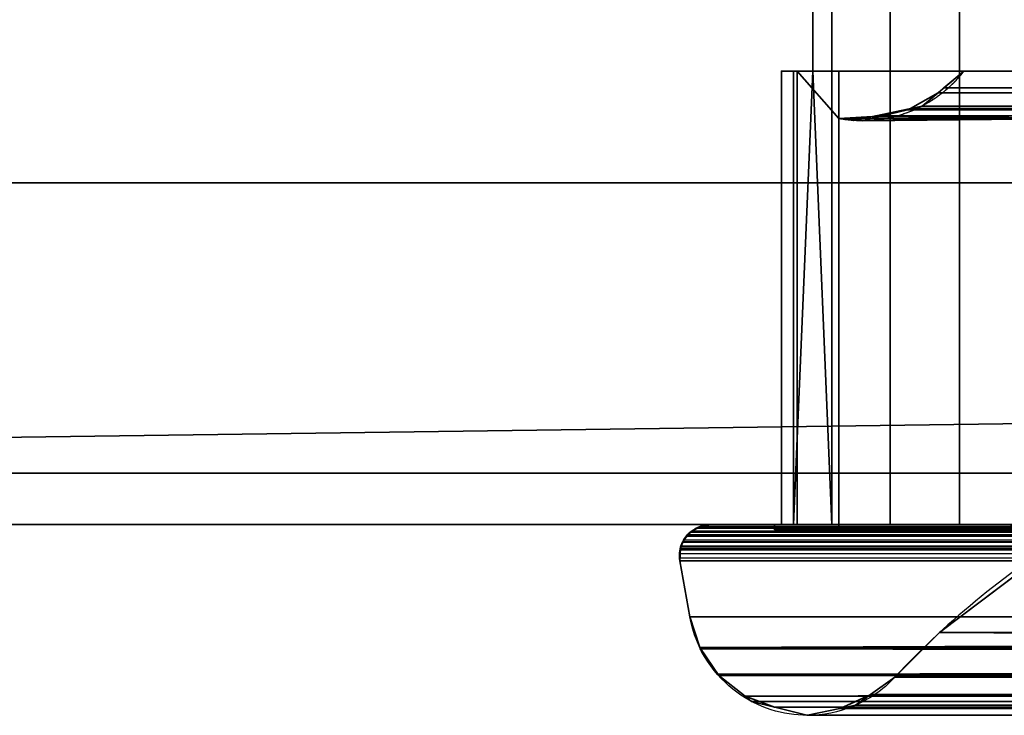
# Model space of a CAD drawing. Header units: millimetres. Extents: x -322 to 8072, y -96 to 57.
# Tile 96 of 256: x 2681 to 2719, y -47 to -20. Entities that reach past the tile are written whole.
import ezdxf

# ---------------------------------------------------------------- set-up
doc = ezdxf.new("R2010")
doc.units = ezdxf.units.MM
doc.layers.add('152', color=7, linetype='Continuous', true_color=0xffffff)

# ---------------------------------------------------------------- blocks, each defined once
blk = doc.blocks.new('UG_SURFACE_013')
at = {"layer": '152', "color": 252, "linetype": 'Continuous', "lineweight": 35}
for points in [[(3409, 0, 2017), (2591, 0, 2017), (2591, -26, 2017), (3409, -26, 2017)], [(2711.986, -21.65, 1894), (2711.986, -17.65, 1894), (2712.725, 0, 1894.908), (2712.725, -39.3, 1894.908)], [(2712.725, -39.3, 450.092), (2712.725, 0, 450.092), (2711.986, -17.65, 451), (2711.986, -21.65, 451)], [(2714.997, 0, 1896.48), (2714.997, -39.3, 1896.48), (2712.725, -39.3, 1894.908), (2712.725, 0, 1894.908)], [(2712.725, 0, 450.092), (2712.725, -39.3, 450.092), (2714.997, -39.3, 448.52), (2714.997, 0, 448.52)], [(2717.7, 0, 1897.05), (2717.7, -39.3, 1897.05), (2714.997, -39.3, 1896.48), (2714.997, 0, 1896.48)], [(2714.997, 0, 448.52), (2714.997, -39.3, 448.52), (2717.7, -39.3, 447.95), (2717.7, 0, 447.95)], [(2720.414, 0, 1896.53), (2720.414, -39.3, 1896.53), (2717.7, -39.3, 1897.05), (2717.7, 0, 1897.05)], [(2717.7, 0, 447.95), (2717.7, -39.3, 447.95), (2720.414, -39.3, 448.47), (2720.414, 0, 448.47)], [(2591, -26), (2591, -2), (3409, -2), (3409, -26)], [(3288.014, -21.65, 1894), (3288.014, -17.65, 1894), (2711.986, -17.65, 1894), (2711.986, -21.65, 1894)], [(3288.014, -17.65, 451), (3288.014, -21.65, 451), (2711.986, -21.65, 451), (2711.986, -17.65, 451)], [(2717.871, -21.65, 1890.128), (2711.238, -21.65, 1892.58), (2710.768, -21.65, 1889.858), (2711.387, -21.65, 1887.165)], [(2711.387, -21.65, 457.835), (2710.768, -21.65, 455.142), (2711.238, -21.65, 452.42), (2717.871, -21.65, 454.872)], [(2711.238, -21.65, 1892.58), (2711.238, -39.3, 1892.58), (2710.768, -39.3, 1889.858), (2710.768, -21.65, 1889.858)], [(2710.768, -21.65, 1889.858), (2710.768, -39.3, 1889.858), (2711.387, -39.3, 1887.165), (2711.387, -21.65, 1887.165)], [(2711.387, -21.65, 457.835), (2711.387, -39.3, 457.835), (2710.768, -39.3, 455.142), (2710.768, -21.65, 455.142)], [(2710.768, -21.65, 455.142), (2710.768, -39.3, 455.142), (2711.238, -39.3, 452.42), (2711.238, -21.65, 452.42)], [(2717.871, -21.65, 1890.128), (2711.986, -21.65, 1894), (2711.238, -21.65, 1892.58)], [(2711.238, -21.65, 452.42), (2711.986, -21.65, 451), (2717.871, -21.65, 454.872)], [(2711.238, -39.3, 1892.58), (2711.238, -21.65, 1892.58), (2711.986, -21.65, 1894)], [(2711.986, -21.65, 1894), (2712.725, -39.3, 1894.908), (2711.238, -39.3, 1892.58)], [(2711.238, -39.3, 452.42), (2712.725, -39.3, 450.092), (2711.986, -21.65, 451)], [(2711.986, -21.65, 451), (2711.238, -21.65, 452.42), (2711.238, -39.3, 452.42)], [(2717.871, -21.65, 454.872), (2713, -21.65, 460.078), (2711.387, -21.65, 457.835)], [(2711.387, -21.65, 1887.165), (2713, -21.65, 1884.922), (2717.871, -21.65, 1890.128)], [(2711.387, -21.65, 1887.165), (2711.387, -39.3, 1887.165), (2713, -39.3, 1884.922), (2713, -23.5, 1884.922)], [(2713, -23.5, 1884.922), (2713, -21.65, 1884.922), (2711.387, -21.65, 1887.165)], [(2711.387, -21.65, 457.835), (2713, -21.65, 460.078), (2713, -23.5, 460.078)], [(2713, -23.5, 460.078), (2713, -39.3, 460.078), (2711.387, -39.3, 457.835), (2711.387, -21.65, 457.835)], [(3288.014, -21.65, 1894), (2711.986, -21.65, 1894), (2717.871, -21.65, 1890.128), (3282.129, -21.65, 1890.128)], [(2711.986, -21.65, 451), (3288.014, -21.65, 451), (3282.129, -21.65, 454.872), (3000, -21.65, 454.872)], [(3000, -21.65, 454.872), (2717.871, -21.65, 454.872), (2711.986, -21.65, 451)], [(2713, -21.65, 1884.922), (2713, -21.65, 460.078), (2717.871, -21.65, 454.872), (2717.871, -21.65, 1890.128)], [(2713, -23.5, 1884.922), (2713, -23.5, 460.078), (2713, -21.65, 460.078), (2713, -21.65, 1884.922)], [(2717.871, -21.65, 454.872), (2716.883, -22.477, 453.883), (2716.868, -22.49, 1891.132), (2717.087, -22.307, 1890.913)], [(3000, -22.545, 453.868), (2716.883, -22.477, 453.883), (2717.871, -21.65, 454.872)], [(2717.871, -21.65, 1890.128), (2717.087, -22.307, 1890.913), (3282.907, -22.34, 1890.907)], [(2717.087, -22.307, 1890.913), (2717.871, -21.65, 1890.128), (2717.871, -21.65, 454.872)], [(2717.871, -21.65, 454.872), (3000, -21.65, 454.872), (3000, -22.545, 453.868)], [(3282.907, -22.34, 1890.907), (3282.129, -21.65, 1890.128), (2717.871, -21.65, 1890.128)], [(2715.789, -23.109, 1892.211), (2716.868, -22.49, 453.868), (2716.241, -23.015, 453.241)], [(2715.789, -23.109, 1892.211), (2716.241, -23.015, 1891.759), (2716.868, -22.49, 453.868)], [(3000, -22.545, 453.868), (2716.241, -23.015, 453.241), (2716.868, -22.49, 453.868)], [(2716.868, -22.49, 1891.132), (2716.241, -23.015, 1891.759), (3284.214, -23.108, 1892.214)], [(2716.241, -23.015, 1891.759), (2716.868, -22.49, 1891.132), (2716.868, -22.49, 453.868)], [(2716.241, -23.015, 453.241), (3000, -22.545, 453.868), (3000, -22.859, 453.516)], [(3283.51, -22.875, 1891.51), (2717.087, -22.307, 1890.913), (2716.868, -22.49, 1891.132)], [(2716.868, -22.49, 453.868), (2716.883, -22.477, 453.883), (3000, -22.545, 453.868)], [(2716.883, -22.477, 453.883), (2716.868, -22.49, 453.868), (2716.868, -22.49, 1891.132)], [(2716.868, -22.49, 1891.132), (3284.214, -23.108, 1892.214), (3283.51, -22.875, 1891.51)], [(2717.087, -22.307, 1890.913), (3283.51, -22.875, 1891.51), (3283.118, -22.528, 1891.118)], [(3283.118, -22.528, 1891.118), (3282.907, -22.34, 1890.907), (2717.087, -22.307, 1890.913)], [(2716.241, -23.015, 453.241), (3000, -22.859, 453.516), (3000, -23.185, 452.658)], [(3000, -23.505, 451.817), (2714.323, -23.487, 451.323), (2715.674, -23.154, 452.674)], [(2714.445, -23.389, 1893.555), (2715.674, -23.154, 452.674), (2714.323, -23.487, 451.323)], [(2715.674, -23.133, 1892.326), (2714.445, -23.389, 1893.555), (3285.539, -23.547, 1893.539)], [(2714.445, -23.389, 1893.555), (2715.674, -23.133, 1892.326), (2715.674, -23.154, 452.674)], [(2715.674, -23.133, 1892.326), (2716.241, -23.015, 453.241), (2715.68, -23.153, 452.68)], [(2716.241, -23.015, 453.241), (2715.674, -23.133, 1892.326), (2715.789, -23.109, 1892.211)], [(2715.789, -23.109, 1892.211), (2715.674, -23.133, 1892.326), (3285.539, -23.547, 1893.539)], [(2715.68, -23.153, 452.68), (2715.674, -23.154, 452.674), (2715.674, -23.133, 1892.326)], [(2715.674, -23.154, 452.674), (2715.68, -23.153, 452.68), (3000, -23.185, 452.658)], [(2715.674, -23.154, 452.674), (3000, -23.185, 452.658), (3000, -23.505, 451.817)], [(3000, -23.185, 452.658), (2715.68, -23.153, 452.68), (2716.241, -23.015, 453.241)], [(2716.241, -23.015, 1891.759), (2715.789, -23.109, 1892.211), (3284.214, -23.108, 1892.214)], [(3284.331, -23.147, 1892.331), (3284.214, -23.108, 1892.214), (2715.789, -23.109, 1892.211)], [(3285.539, -23.547, 1893.539), (3284.331, -23.147, 1892.331), (2715.789, -23.109, 1892.211)], [(2713, -23.5, 1884.922), (2714.316, -23.416, 1893.684), (2714.322, -23.487, 451.322)], [(2713, -23.5, 1884.922), (2713.567, -23.573, 1894.433), (2714.316, -23.416, 1893.684)], [(2714.322, -23.487, 451.322), (2713, -23.5, 460.078), (2713, -23.5, 1884.922)], [(2714.322, -23.487, 451.322), (2713.921, -23.585, 450.921), (2713, -23.5, 460.078)], [(2722.714, -23.5, 450), (2713, -23.5, 450), (2713.921, -23.585, 450.921)], [(2713.567, -23.573, 1894.433), (2713, -23.5, 1895), (2722.714, -23.5, 1895)], [(2713, -23.5, 1884.922), (2713, -23.5, 1895), (2713.567, -23.573, 1894.433)], [(2713.921, -23.585, 450.921), (2713, -23.5, 450), (2713, -23.5, 460.078)], [(2713, -39.5, 450), (2713, -23.5, 450), (2722.714, -23.5, 450), (2722.714, -39.3, 450)], [(2713, -39.5, 1895), (2713, -23.5, 1895), (2713, -23.5, 1884.922), (2713, -39.3, 1884.922)], [(2713, -39.3, 460.078), (2713, -23.5, 460.078), (2713, -23.5, 450), (2713, -39.5, 450)], [(2722.714, -39.3, 1895), (2722.714, -23.5, 1895), (2713, -23.5, 1895), (2713, -39.5, 1895)], [(2714.316, -23.416, 1893.684), (2713.567, -23.573, 1894.433), (2722.714, -23.5, 1895)], [(2722.714, -23.5, 450), (2713.921, -23.585, 450.921), (2714.322, -23.487, 451.322)], [(2714.445, -23.389, 1893.555), (2714.316, -23.416, 1893.684), (2722.714, -23.5, 1895)], [(2714.323, -23.487, 451.323), (2714.316, -23.416, 1893.684), (2714.445, -23.389, 1893.555)], [(2714.323, -23.487, 451.323), (2714.322, -23.487, 451.322), (2714.316, -23.416, 1893.684)], [(2722.714, -23.5, 450), (2714.322, -23.487, 451.322), (2714.323, -23.487, 451.323)], [(2714.323, -23.487, 451.323), (3000, -23.503, 451.332), (2722.714, -23.5, 450)], [(3000, -23.505, 451.817), (3000, -23.503, 451.332), (2714.323, -23.487, 451.323)], [(3285.539, -23.547, 1893.539), (2714.445, -23.389, 1893.555), (2722.714, -23.5, 1895)], [(2578, -26, 2030), (2578, -39.3, 2030), (3422, -39.3, 2030), (3422, -26, 2030)], [(2578, -26, 2030), (3422, -26, 2030), (3409, -26, 2017), (2591, -26, 2017)], [(2591, -26), (3409, -26), (2578, -37.3)], [(3409, -26), (3422, -26), (3422, -37.3), (2578, -37.3)], [(2578, -37.3), (3422, -37.3), (3422, -39.3, 2), (2578, -39.3, 2)], [(2578, -39.3, 2030), (2578, -39.3, 2), (2708, -39.3, 445), (2708, -39.3, 1900)], [(3000, -39.3, 445), (2708, -39.3, 445), (2578, -39.3, 2), (3422, -39.3, 2)], [(2708, -39.3, 1900), (3292, -39.3, 1900), (3422, -39.3, 2030), (2578, -39.3, 2030)], [(3000, -39.558, 444.297), (2707.287, -39.552, 444.287), (2707.521, -39.421, 444.521)], [(2707.521, -39.421, 444.521), (2707.287, -39.552, 444.287), (2707.29, -39.556, 1900.71)], [(2707.521, -39.421, 444.521), (2707.29, -39.556, 1900.71), (2707.446, -39.435, 1900.554)], [(2707.446, -39.435, 1900.554), (2707.29, -39.556, 1900.71), (3292.714, -39.552, 1900.714)], [(2707.518, -39.418, 1900.482), (2707.446, -39.435, 1900.554), (3292.714, -39.552, 1900.714)], [(2707.446, -39.435, 1900.554), (2707.518, -39.418, 1900.482), (2707.521, -39.421, 444.521)], [(3292.714, -39.552, 1900.714), (3292.713, -39.552, 1900.713), (2707.518, -39.418, 1900.482)], [(3292.713, -39.552, 1900.713), (3292.479, -39.421, 1900.479), (2707.518, -39.418, 1900.482)], [(2707.518, -39.418, 1900.482), (3292.479, -39.421, 1900.479), (3292.478, -39.42, 1900.478)], [(2707.519, -39.418, 1900.481), (2707.518, -39.418, 1900.482), (3292.478, -39.42, 1900.478)], [(2707.521, -39.421, 444.521), (2707.518, -39.418, 1900.482), (2707.519, -39.418, 1900.481)], [(2707.519, -39.418, 1900.481), (3292.364, -39.357, 1900.364), (3292, -39.3, 1900)], [(3292, -39.3, 1900), (2708, -39.3, 1900), (2707.519, -39.418, 1900.481)], [(2707.519, -39.418, 1900.481), (2708, -39.3, 1900), (2708, -39.3, 445)], [(2708, -39.3, 445), (2707.636, -39.357, 444.636), (2707.519, -39.418, 1900.481)], [(2707.519, -39.418, 1900.481), (3292.478, -39.42, 1900.478), (3292.364, -39.357, 1900.364)], [(2707.636, -39.357, 444.636), (2707.522, -39.42, 444.522), (2707.519, -39.418, 1900.481)], [(2707.519, -39.418, 1900.481), (2707.522, -39.42, 444.522), (2707.521, -39.421, 444.521)], [(3000, -39.402, 444.517), (2707.521, -39.421, 444.521), (2707.522, -39.42, 444.522)], [(2707.521, -39.421, 444.521), (3000, -39.402, 444.517), (3000, -39.558, 444.297)], [(3000, -39.402, 444.517), (2707.522, -39.42, 444.522), (2707.636, -39.357, 444.636)], [(3000, -39.402, 444.517), (2707.636, -39.357, 444.636), (2708, -39.3, 445)], [(2708, -39.3, 445), (3000, -39.3, 445), (3000, -39.402, 444.517)], [(3277.286, -39.3, 1895), (3279.586, -39.3, 1896.53), (2710.5, -39.3, 1897.5), (2717.7, -39.3, 1897.05)], [(2710.5, -39.3, 1897.5), (3279.586, -39.3, 1896.53), (3282.3, -39.3, 1897.05)], [(2710.5, -39.3, 1897.5), (2711.238, -39.3, 1892.58), (2712.725, -39.3, 1894.908)], [(2710.5, -39.3, 1897.5), (2710.5, -39.3, 447.5), (2710.768, -39.3, 1889.858)], [(3282.3, -39.3, 1897.05), (3289.5, -39.3, 1897.5), (2710.5, -39.3, 1897.5)], [(2710.5, -39.3, 1897.5), (2714.997, -39.3, 1896.48), (2717.7, -39.3, 1897.05)], [(2710.768, -39.3, 1889.858), (2711.238, -39.3, 1892.58), (2710.5, -39.3, 1897.5)], [(2713, -39.3, 1884.922), (2711.387, -39.3, 1887.165), (2710.5, -39.3, 447.5), (2710.768, -39.3, 455.142)], [(2712.725, -39.3, 1894.908), (2714.997, -39.3, 1896.48), (2710.5, -39.3, 1897.5)], [(2710.5, -39.3, 447.5), (2714.997, -39.3, 448.52), (2712.725, -39.3, 450.092)], [(2717.7, -39.3, 447.95), (2710.5, -39.3, 447.5), (3289.5, -39.3, 447.5)], [(2711.387, -39.3, 1887.165), (2710.768, -39.3, 1889.858), (2710.5, -39.3, 447.5)], [(2712.725, -39.3, 450.092), (2711.238, -39.3, 452.42), (2710.5, -39.3, 447.5)], [(2710.5, -39.3, 447.5), (2717.7, -39.3, 447.95), (2714.997, -39.3, 448.52)], [(2711.238, -39.3, 452.42), (2710.768, -39.3, 455.142), (2710.5, -39.3, 447.5)], [(2710.5, -39.3, 1897.5), (2710.5, -39.5, 1897.5), (2710.5, -39.5, 447.5), (2710.5, -39.3, 447.5)], [(3289.5, -39.5, 447.5), (3289.5, -39.3, 447.5), (2710.5, -39.3, 447.5), (2710.5, -39.5, 447.5)], [(2710.5, -39.3, 1897.5), (3289.5, -39.3, 1897.5), (3289.5, -39.5, 1897.5), (2710.5, -39.5, 1897.5)], [(2710.768, -39.3, 455.142), (2711.387, -39.3, 457.835), (2713, -39.3, 1884.922)], [(2711.387, -39.3, 457.835), (2713, -39.3, 460.078), (2713, -39.3, 1884.922)], [(2722.714, -39.3, 450), (3277.286, -39.3, 450), (3287, -39.5, 450), (2713, -39.5, 450)], [(2713, -39.3, 1884.922), (2713, -39.3, 460.078), (2713, -39.5, 450), (2713, -39.5, 1895)], [(3277.286, -39.3, 1895), (2722.714, -39.3, 1895), (2713, -39.5, 1895), (3287, -39.5, 1895)], [(2717.7, -39.3, 1897.05), (2720.414, -39.3, 1896.53), (3277.286, -39.3, 1895)], [(3289.5, -39.3, 447.5), (2720.414, -39.3, 448.47), (2717.7, -39.3, 447.95)], [(2707.084, -39.734, 1900.916), (2706.93, -39.964, 1901.07), (3293.067, -39.967, 1901.067)], [(2706.93, -39.964, 1901.07), (2707.084, -39.734, 1900.916), (2707.09, -39.743, 444.09)], [(2707.09, -39.743, 444.09), (2707.088, -39.744, 444.088), (2706.93, -39.964, 1901.07)], [(2706.93, -39.964, 1901.07), (2707.088, -39.744, 444.088), (2706.968, -39.888, 443.968)], [(3000, -39.972, 443.946), (2706.968, -39.888, 443.968), (2707.088, -39.744, 444.088)], [(2707.084, -39.734, 1900.916), (2707.286, -39.552, 444.286), (2707.217, -39.591, 444.216)], [(2707.286, -39.552, 444.286), (2707.084, -39.734, 1900.916), (2707.11, -39.695, 1900.89)], [(2707.217, -39.591, 444.216), (2707.09, -39.743, 444.09), (2707.084, -39.734, 1900.916)], [(2707.11, -39.695, 1900.89), (2707.084, -39.734, 1900.916), (3292.912, -39.744, 1900.912)], [(2707.084, -39.734, 1900.916), (3293.067, -39.966, 1901.067), (3293.032, -39.888, 1901.032)], [(3293.067, -39.967, 1901.067), (3293.067, -39.966, 1901.067), (2707.084, -39.734, 1900.916)], [(3293.032, -39.888, 1901.032), (3292.912, -39.744, 1900.912), (2707.084, -39.734, 1900.916)], [(2707.084, -39.734, 1900.916), (2707.084, -39.734, 1900.916), (3292.912, -39.744, 1900.912)], [(2707.084, -39.734, 1900.916), (2707.084, -39.734, 1900.916), (2707.09, -39.743, 444.09)], [(3000, -39.734, 444.089), (2707.088, -39.744, 444.088), (2707.09, -39.743, 444.09)], [(2707.088, -39.744, 444.088), (3000, -39.734, 444.089), (3000, -39.972, 443.946)], [(3000, -39.685, 444.119), (2707.09, -39.743, 444.09), (2707.217, -39.591, 444.216)], [(2707.09, -39.743, 444.09), (3000, -39.685, 444.119), (3000, -39.734, 444.089)], [(2707.11, -39.695, 1900.89), (2707.289, -39.557, 1900.711), (2707.287, -39.552, 444.287)], [(2707.287, -39.552, 444.287), (2707.286, -39.552, 444.286), (2707.11, -39.695, 1900.89)], [(2707.289, -39.557, 1900.711), (2707.11, -39.695, 1900.89), (3292.912, -39.744, 1900.912)], [(3000, -39.685, 444.119), (2707.217, -39.591, 444.216), (2707.286, -39.552, 444.286)], [(2707.286, -39.552, 444.286), (3000, -39.558, 444.297), (3000, -39.685, 444.119)], [(3000, -39.558, 444.297), (2707.286, -39.552, 444.286), (2707.287, -39.552, 444.287)], [(2707.289, -39.557, 1900.711), (2707.29, -39.556, 1900.71), (2707.287, -39.552, 444.287)], [(3292.783, -39.591, 1900.784), (3292.714, -39.552, 1900.714), (2707.289, -39.557, 1900.711)], [(2707.29, -39.556, 1900.71), (2707.289, -39.557, 1900.711), (3292.714, -39.552, 1900.714)], [(2707.289, -39.557, 1900.711), (3292.91, -39.743, 1900.91), (3292.783, -39.591, 1900.784)], [(3292.912, -39.744, 1900.912), (3292.91, -39.743, 1900.91), (2707.289, -39.557, 1900.711)], [(3289.5, -39.5, 447.5), (2710.5, -39.5, 447.5), (2713, -39.5, 450), (3287, -39.5, 450)], [(2710.5, -39.5, 447.5), (2710.5, -39.5, 1897.5), (2713, -39.5, 1895), (2713, -39.5, 450)], [(2710.5, -39.5, 1897.5), (3289.5, -39.5, 1897.5), (3287, -39.5, 1895), (2713, -39.5, 1895)], [(2716.922, -43.503, 1891.078), (2722.144, -39.556, 1885.856), (3277.856, -39.556, 1885.856), (3283.078, -43.503, 1891.078)], [(2716.922, -43.503, 453.922), (2722.144, -39.556, 459.144), (2722.144, -39.556, 1885.856), (2716.922, -43.503, 1891.078)], [(2722.144, -39.556, 459.144), (2716.922, -43.503, 453.922), (3000, -45.236, 452.187)], [(3000, -40.565, 443.802), (2706.803, -40.421, 443.803), (2706.841, -40.218, 443.84)], [(2706.818, -40.709, 1901.182), (2706.841, -40.218, 443.84), (2706.803, -40.421, 443.803)], [(2706.821, -40.278, 1901.179), (2706.804, -40.599, 1901.196), (3293.159, -40.218, 1901.16)], [(3293.159, -40.218, 1901.16), (2706.804, -40.599, 1901.196), (2706.818, -40.709, 1901.182)], [(2706.841, -40.218, 443.841), (2706.804, -40.599, 1901.196), (2706.821, -40.278, 1901.179)], [(2706.818, -40.709, 1901.182), (2706.804, -40.599, 1901.196), (2706.841, -40.218, 443.841)], [(2706.818, -40.709, 1901.182), (3293.197, -40.421, 1901.197), (3293.159, -40.218, 1901.16)], [(2706.841, -40.218, 443.841), (2706.841, -40.218, 443.84), (2706.818, -40.709, 1901.182)], [(3293.159, -40.218, 1901.16), (2706.84, -40.22, 1901.16), (2706.821, -40.278, 1901.179)], [(2706.821, -40.278, 1901.179), (2706.84, -40.22, 1901.16), (2706.841, -40.218, 443.841)], [(2706.84, -40.219, 1901.16), (2706.933, -39.967, 443.933), (2706.855, -40.142, 443.855)], [(2706.933, -39.967, 443.933), (2706.84, -40.219, 1901.16), (2706.915, -39.987, 1901.085)], [(2706.915, -39.987, 1901.085), (2706.84, -40.219, 1901.16), (3293.159, -40.218, 1901.16)], [(2706.855, -40.142, 443.855), (2706.841, -40.218, 443.841), (2706.84, -40.219, 1901.16)], [(2706.84, -40.219, 1901.16), (2706.84, -40.22, 1901.16), (3293.159, -40.218, 1901.16)], [(2706.84, -40.22, 1901.16), (2706.84, -40.219, 1901.16), (2706.841, -40.218, 443.841)], [(3000, -40.218, 443.852), (2706.841, -40.218, 443.841), (2706.855, -40.142, 443.855)], [(2706.841, -40.218, 443.84), (3000, -40.218, 443.852), (3000, -40.565, 443.802)], [(3000, -40.218, 443.852), (2706.841, -40.218, 443.84), (2706.841, -40.218, 443.841)], [(3000, -40.101, 443.868), (2706.855, -40.142, 443.855), (2706.933, -39.967, 443.933)], [(2706.855, -40.142, 443.855), (3000, -40.101, 443.868), (3000, -40.218, 443.852)], [(2706.93, -39.965, 1901.07), (2706.915, -39.987, 1901.085), (3293.159, -40.218, 1901.16)], [(2706.915, -39.987, 1901.085), (2706.93, -39.965, 1901.07), (2706.933, -39.967, 443.933)], [(2706.968, -39.888, 443.968), (2706.933, -39.966, 443.933), (2706.93, -39.964, 1901.07)], [(2706.93, -39.964, 1901.07), (2706.93, -39.965, 1901.07), (3293.067, -39.967, 1901.067)], [(2706.933, -39.967, 443.933), (2706.93, -39.965, 1901.07), (2706.93, -39.964, 1901.07)], [(2706.93, -39.964, 1901.07), (2706.933, -39.966, 443.933), (2706.933, -39.967, 443.933)], [(2706.93, -39.965, 1901.07), (3293.159, -40.218, 1901.159), (3293.145, -40.142, 1901.145)], [(3293.159, -40.218, 1901.16), (3293.159, -40.218, 1901.159), (2706.93, -39.965, 1901.07)], [(3293.145, -40.142, 1901.145), (3293.067, -39.967, 1901.067), (2706.93, -39.965, 1901.07)], [(3000, -39.972, 443.946), (2706.933, -39.966, 443.933), (2706.968, -39.888, 443.968)], [(3000, -39.972, 443.946), (2706.933, -39.967, 443.933), (2706.933, -39.966, 443.933)], [(2706.933, -39.967, 443.933), (3000, -39.972, 443.946), (3000, -40.101, 443.868)], [(3000, -40.565, 443.802), (2706.818, -40.709, 443.818), (2706.803, -40.421, 443.803)], [(2706.803, -40.421, 443.803), (2706.818, -40.709, 443.818), (2706.818, -40.709, 1901.182)], [(2706.818, -40.709, 1901.182), (3293.182, -40.709, 1901.182), (3293.197, -40.421, 1901.197)], [(3000, -40.565, 443.802), (3000, -40.709, 443.818), (2706.818, -40.709, 443.818)], [(2707.203, -42.882, 1900.797), (2706.818, -40.709, 1901.182), (2706.818, -40.709, 443.818), (2707.203, -42.882, 444.203)], [(3292.797, -42.882, 1900.797), (3293.182, -40.709, 1901.182), (2706.818, -40.709, 1901.182), (2707.203, -42.882, 1900.797)], [(3000, -42.882, 444.203), (2707.203, -42.882, 444.203), (2706.818, -40.709, 443.818), (3000, -40.709, 443.818)], [(3292.797, -42.882, 1900.797), (2707.203, -42.882, 1900.797), (2707.597, -44.084, 1900.403), (3292.403, -44.084, 1900.403)], [(2707.203, -42.882, 444.203), (2707.597, -44.084, 444.597), (2707.597, -44.085, 1900.403), (2707.597, -44.084, 1900.403)], [(2707.597, -44.084, 1900.403), (2707.203, -42.882, 1900.797), (2707.203, -42.882, 444.203)], [(2707.597, -44.084, 444.597), (2707.203, -42.882, 444.203), (3000, -42.882, 444.203)], [(3000, -42.882, 444.203), (3000, -44.055, 444.673), (2707.597, -44.084, 444.597)], [(3284.813, -45.236, 1892.813), (2715.187, -45.236, 1892.813), (2716.922, -43.503, 1891.078)], [(2715.187, -45.236, 1892.813), (2715.187, -45.236, 452.187), (2716.922, -43.503, 453.922)], [(2716.922, -43.503, 1891.078), (2715.187, -45.236, 1892.813), (2716.922, -43.503, 453.922)], [(2716.922, -43.503, 453.922), (2715.187, -45.236, 452.187), (3000, -45.236, 452.187)], [(3283.078, -43.503, 1891.078), (3284.813, -45.236, 1892.813), (2716.922, -43.503, 1891.078)], [(2707.611, -44.127, 444.611), (2707.597, -44.085, 444.597), (3000, -44.055, 444.673)], [(2707.597, -44.085, 444.597), (2707.597, -44.084, 444.597), (3000, -44.055, 444.673)], [(3000, -44.055, 444.673), (3000, -44.644, 444.909), (2707.611, -44.127, 444.611)], [(2707.597, -44.084, 1900.403), (3291.729, -45.119, 1899.729), (3292.389, -44.127, 1900.389)], [(2707.597, -44.084, 1900.403), (2707.597, -44.085, 1900.403), (3291.67, -45.167, 1899.67)], [(3291.67, -45.167, 1899.67), (3291.729, -45.119, 1899.729), (2707.597, -44.084, 1900.403)], [(3292.389, -44.127, 1900.389), (3292.403, -44.085, 1900.403), (2707.597, -44.084, 1900.403)], [(3292.403, -44.085, 1900.403), (3292.403, -44.084, 1900.403), (2707.597, -44.084, 1900.403)], [(2707.597, -44.084, 444.597), (2707.597, -44.085, 444.597), (2707.597, -44.085, 1900.403)], [(3291.67, -45.167, 1899.67), (2707.597, -44.085, 1900.403), (2707.611, -44.127, 1900.389)], [(2707.597, -44.085, 444.597), (2708.271, -45.119, 1899.729), (2707.611, -44.127, 1900.389)], [(2707.597, -44.085, 444.597), (2708.33, -45.167, 1899.67), (2708.271, -45.119, 1899.729)], [(2708.33, -45.167, 1899.67), (2707.597, -44.085, 444.597), (2707.611, -44.127, 444.611)], [(2707.611, -44.127, 1900.389), (2707.597, -44.085, 1900.403), (2707.597, -44.085, 444.597)], [(2707.611, -44.127, 1900.389), (2708.271, -45.119, 1899.729), (3291.67, -45.167, 1899.67)], [(2707.611, -44.127, 444.611), (2708.271, -45.119, 445.271), (2708.33, -45.167, 1899.67)], [(2708.271, -45.119, 445.271), (2707.611, -44.127, 444.611), (3000, -44.644, 444.909)], [(2708.33, -45.167, 445.33), (2708.271, -45.119, 445.271), (3000, -44.644, 444.909)], [(3000, -44.644, 444.909), (3000, -45.119, 445.388), (2708.33, -45.167, 445.33)], [(2708.271, -45.119, 1899.729), (2708.33, -45.167, 1899.67), (3291.67, -45.167, 1899.67)], [(2708.271, -45.119, 445.271), (2708.33, -45.167, 445.33), (2708.332, -45.168, 1899.668), (2708.33, -45.167, 1899.67)], [(2708.332, -45.168, 445.332), (2708.33, -45.167, 445.33), (3000, -45.119, 445.388)], [(3291.668, -45.168, 1899.668), (2708.33, -45.167, 1899.67), (2708.332, -45.168, 1899.668)], [(3291.668, -45.168, 1899.668), (3291.67, -45.167, 1899.67), (2708.33, -45.167, 1899.67)], [(2708.33, -45.167, 445.33), (2708.332, -45.168, 445.332), (2708.332, -45.168, 1899.668)], [(2709.351, -45.978, 446.351), (2708.332, -45.168, 445.332), (3000, -45.119, 445.388)], [(2708.332, -45.168, 1899.668), (2709.351, -45.978, 1898.649), (3290.649, -45.978, 1898.649), (3291.668, -45.168, 1899.668)], [(2708.332, -45.168, 445.332), (2709.351, -45.978, 446.351), (2709.355, -45.981, 1898.645), (2709.351, -45.978, 1898.649)], [(2709.351, -45.978, 1898.649), (2708.332, -45.168, 1899.668), (2708.332, -45.168, 445.332)], [(3000, -45.119, 445.388), (3000, -45.964, 446.239), (2709.351, -45.978, 446.351)], [(2714.226, -45.919, 451.226), (2714.238, -45.911, 451.239), (2715.187, -45.236, 1892.813), (2714.238, -45.911, 1893.762)], [(3285.762, -45.911, 1893.762), (2714.238, -45.911, 1893.762), (2715.187, -45.236, 1892.813), (3284.813, -45.236, 1892.813)], [(2714.238, -45.911, 451.239), (2715.187, -45.236, 452.187), (2715.187, -45.236, 1892.813)], [(2715.187, -45.236, 452.187), (2714.238, -45.911, 451.239), (3000, -45.783, 451.581)], [(3000, -45.783, 451.581), (3000, -45.236, 452.187), (2715.187, -45.236, 452.187)], [(3000, -45.964, 446.239), (3000, -46.006, 446.345), (2709.351, -45.978, 446.351)], [(2709.351, -45.978, 1898.649), (2709.355, -45.981, 1898.645), (3289.499, -46.402, 1897.499)], [(3289.499, -46.402, 1897.499), (3290.395, -46.179, 1898.396), (2709.351, -45.978, 1898.649)], [(3290.395, -46.179, 1898.396), (3290.645, -45.981, 1898.645), (2709.351, -45.978, 1898.649)], [(3290.645, -45.981, 1898.645), (3290.649, -45.978, 1898.649), (2709.351, -45.978, 1898.649)], [(2709.351, -45.978, 446.351), (2709.355, -45.981, 446.355), (2709.355, -45.981, 1898.645)], [(2709.355, -45.981, 446.355), (2709.351, -45.978, 446.351), (3000, -46.006, 446.345)], [(3289.499, -46.402, 1897.499), (2709.355, -45.981, 1898.645), (2709.605, -46.179, 1898.396)], [(2709.355, -45.981, 446.355), (2710.501, -46.402, 1897.499), (2709.605, -46.179, 1898.396)], [(2710.501, -46.402, 1897.499), (2709.355, -45.981, 446.355), (2709.605, -46.179, 446.604)], [(2709.605, -46.179, 1898.396), (2709.355, -45.981, 1898.645), (2709.355, -45.981, 446.355)], [(2709.605, -46.179, 446.604), (2709.355, -45.981, 446.355), (3000, -46.006, 446.345)], [(3285.774, -45.919, 1893.774), (2713.05, -46.453, 1894.95), (2713.654, -46.326, 1894.346)], [(3285.774, -45.919, 1893.774), (3286.346, -46.326, 1894.346), (2713.05, -46.453, 1894.95)], [(2713.05, -46.453, 450.05), (2714.226, -45.919, 1893.774), (2713.654, -46.326, 1894.346)], [(2713.05, -46.453, 450.05), (2713.654, -46.326, 450.654), (2714.226, -45.919, 1893.774)], [(3285.762, -45.911, 1893.762), (2713.654, -46.326, 1894.346), (2714.226, -45.919, 1893.774)], [(2713.654, -46.326, 1894.346), (3285.762, -45.911, 1893.762), (3285.774, -45.919, 1893.774)], [(2713.654, -46.326, 450.654), (2714.226, -45.919, 451.226), (2714.226, -45.919, 1893.774)], [(2714.226, -45.919, 451.226), (2713.654, -46.326, 450.654), (3000, -46.512, 450.042)], [(2714.226, -45.919, 1893.774), (2714.238, -45.911, 1893.762), (3285.762, -45.911, 1893.762)], [(2714.238, -45.911, 1893.762), (2714.226, -45.919, 1893.774), (2714.226, -45.919, 451.226)], [(2714.238, -45.911, 451.239), (2714.226, -45.919, 451.226), (3000, -46.512, 450.042)], [(2714.238, -45.911, 451.239), (3000, -45.948, 451.231), (3000, -45.783, 451.581)], [(3000, -46.512, 450.042), (3000, -45.948, 451.231), (2714.238, -45.911, 451.239)], [(2710.501, -46.402, 447.501), (2709.605, -46.179, 446.604), (3000, -46.006, 446.345)], [(2709.605, -46.179, 1898.396), (2710.501, -46.402, 1897.499), (3289.499, -46.402, 1897.499)], [(2709.605, -46.179, 446.604), (2710.501, -46.402, 447.501), (2710.512, -46.405, 1897.488), (2710.501, -46.402, 1897.499)], [(3000, -46.006, 446.345), (3000, -46.469, 447.522), (2710.501, -46.402, 447.501)], [(2713.047, -46.454, 450.047), (2713.654, -46.326, 1894.346), (2713.05, -46.453, 1894.95)], [(2713.654, -46.326, 1894.346), (2713.047, -46.454, 450.047), (2713.05, -46.453, 450.05)], [(3286.346, -46.326, 1894.346), (3286.95, -46.453, 1894.95), (2713.05, -46.453, 1894.95)], [(2713.654, -46.326, 450.654), (2713.05, -46.453, 450.05), (3000, -46.512, 450.042)], [(3288.249, -46.713, 1896.249), (3289.488, -46.405, 1897.488), (2710.501, -46.402, 1897.499), (2710.512, -46.405, 1897.488)], [(3289.488, -46.405, 1897.488), (3289.499, -46.402, 1897.499), (2710.501, -46.402, 1897.499)], [(2710.501, -46.402, 447.501), (2710.512, -46.405, 447.512), (2710.512, -46.405, 1897.488)], [(2710.512, -46.405, 447.512), (2710.501, -46.402, 447.501), (3000, -46.469, 447.522)], [(2710.512, -46.405, 1897.488), (2711.751, -46.713, 1896.249), (3288.249, -46.713, 1896.249)], [(2711.751, -46.713, 1896.249), (2710.512, -46.405, 1897.488), (2710.512, -46.405, 447.512)], [(2710.512, -46.405, 447.512), (3000, -46.469, 447.522), (3000, -46.652, 447.986)], [(2711.751, -46.713, 448.751), (2710.512, -46.405, 447.512), (3000, -46.652, 447.986)], [(2711.751, -46.713, 1896.249), (3286.95, -46.453, 1894.95), (3286.953, -46.454, 1894.953)], [(2711.751, -46.713, 1896.249), (2711.781, -46.72, 1896.219), (3286.95, -46.453, 1894.95)], [(3286.953, -46.454, 1894.953), (2711.751, -46.713, 1896.249), (2711.751, -46.713, 1896.249)], [(3286.953, -46.454, 1894.953), (3288.219, -46.72, 1896.219), (2711.751, -46.713, 1896.249)], [(3000, -46.626, 448.747), (2711.781, -46.72, 448.781), (2711.751, -46.713, 448.751)], [(3000, -46.652, 447.986), (3000, -46.626, 448.747), (2711.751, -46.713, 448.751)], [(2711.751, -46.713, 448.751), (2711.751, -46.713, 448.751), (3000, -46.626, 448.747)], [(2711.751, -46.713, 1896.249), (3288.219, -46.72, 1896.219), (3288.249, -46.713, 1896.249)], [(3288.249, -46.713, 1896.249), (3288.249, -46.713, 1896.249), (2711.751, -46.713, 1896.249)], [(2711.751, -46.713, 448.751), (2711.751, -46.713, 448.751), (2711.751, -46.713, 1896.249)], [(2711.781, -46.72, 1896.219), (2711.751, -46.713, 448.751), (2711.781, -46.72, 448.781)], [(2711.781, -46.72, 1896.219), (2711.751, -46.713, 1896.249), (2711.751, -46.713, 448.751)], [(3286.95, -46.453, 1894.95), (2711.781, -46.72, 1896.219), (2713.047, -46.454, 1894.953)], [(2711.781, -46.72, 448.781), (2713.047, -46.454, 1894.953), (2711.781, -46.72, 1896.219)], [(2711.781, -46.72, 448.781), (2713.047, -46.454, 450.047), (2713.047, -46.454, 1894.953)], [(2713.047, -46.454, 450.047), (2711.781, -46.72, 448.781), (3000, -46.626, 448.747)], [(2713.047, -46.454, 1894.953), (2713.05, -46.453, 1894.95), (3286.95, -46.453, 1894.95)], [(2713.05, -46.453, 1894.95), (2713.047, -46.454, 1894.953), (2713.047, -46.454, 450.047)], [(2713.05, -46.453, 450.05), (2713.047, -46.454, 450.047), (3000, -46.589, 449.879)], [(2713.047, -46.454, 450.047), (3000, -46.626, 448.747), (3000, -46.589, 449.879)], [(3000, -46.589, 449.879), (3000, -46.512, 450.042), (2713.05, -46.453, 450.05)]]:
    blk.add_3dface(points, dxfattribs=at)

msp = doc.modelspace()

# ---------------------------------------------------------------- linework, layer by layer
at = {"layer": '152', "color": 253, "linetype": 'Continuous', "lineweight": -3}
for p, q in [((2711.986, -21.65, 451), (2711.986, -17.65, 451)), ((2711.986, -17.65, 1894), (2711.986, -21.65, 1894)), ((2711.986, -21.65, 451), (3288.014, -21.65, 451)), ((3288.014, -21.65, 1894), (2711.986, -21.65, 1894)), ((2713, -21.65, 1884.922), (2713, -23.5, 1884.922)), ((2713, -21.65, 460.078), (2713, -23.5, 460.078)), ((2713, -21.65, 460.078), (2713, -21.65, 1884.922)), ((2713, -23.5, 460.078), (2713, -23.5, 450)), ((2722.714, -23.5, 1895), (2713, -23.5, 1895)), ((2713, -23.5, 450), (2722.714, -23.5, 450)), ((2713, -23.5, 1895), (2713, -23.5, 1884.922)), ((2713, -23.5, 460.078), (2713, -39.3, 460.078)), ((2713, -39.5, 450), (2713, -23.5, 450)), ((2713, -23.5, 1884.922), (2713, -39.3, 1884.922)), ((2713, -39.5, 1895), (2713, -23.5, 1895)), ((2713, -23.5, 1884.922), (2713, -23.5, 460.078)), ((3422, -26, 2030), (2578, -26, 2030)), ((3409, -26, 2017), (2591, -26, 2017)), ((3422, -37.3), (2578, -37.3)), ((2578, -39.3, 2030), (3422, -39.3, 2030)), ((2578, -39.3, 2), (3422, -39.3, 2)), ((2710.5, -39.5, 447.5), (2710.5, -39.3, 447.5)), ((2710.5, -39.3, 1897.5), (2710.5, -39.3, 447.5)), ((3289.5, -39.3, 1897.5), (2710.5, -39.3, 1897.5)), ((2710.5, -39.3, 447.5), (3289.5, -39.3, 447.5)), ((2710.5, -39.5, 1897.5), (2710.5, -39.3, 1897.5)), ((2713, -39.3, 460.078), (2713, -39.3, 1884.922)), ((2710.5, -39.5, 447.5), (3289.5, -39.5, 447.5)), ((3289.5, -39.5, 1897.5), (2710.5, -39.5, 1897.5)), ((2710.5, -39.5, 1897.5), (2710.5, -39.5, 447.5)), ((2713, -39.5, 450), (3287, -39.5, 450)), ((3287, -39.5, 1895), (2713, -39.5, 1895)), ((2713, -39.5, 1895), (2713, -39.5, 450)), ((2706.818, -40.709, 1901.182), (2706.818, -40.709, 443.818)), ((3293.182, -40.709, 1901.182), (2706.818, -40.709, 1901.182)), ((2706.818, -40.709, 443.818), (3000, -40.709, 443.818)), ((2706.818, -40.709, 443.818), (2707.203, -42.882, 444.203)), ((2706.818, -40.709, 1901.182), (2707.203, -42.882, 1900.797))]:
    msp.add_line(p, q, dxfattribs=at)
at = {"layer": '152', "color": 253, "linetype": 'Continuous', "lineweight": -3, "extrusion": (0, 1, 5.41234e-13)}
for centre, start, end in [((-2717.765, 454.95, -21.65), 325.6498, 47.1034), ((-2717.765, 1890.05, -21.65), 312.8966, 34.3502)]:
    msp.add_arc(centre, 7, start, end, dxfattribs=at)
at = {"layer": '152', "color": 253, "linetype": 'Continuous', "lineweight": -3, "extrusion": (-2.77556e-14, 1, 0)}
for centre, start, end in [((-2717.765, 1890.05, -39.3), 312.8966, 135), ((-2717.765, 454.95, -39.3), 225, 47.1034)]:
    msp.add_arc(centre, 7, start, end, dxfattribs=at)
at = {"layer": '152', "color": 253, "linetype": 'Continuous', "lineweight": -3}
for points, weights in [([(2717.871, -21.65, 1890.129), (2717.007, -22.764, 1890.993), (2715.786, -23.515, 1892.214), (2714.377, -23.758, 1893.623), (2713, -23.5, 1895)], [0.987942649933, 0.918140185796, 0.896882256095, 0.924168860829, 1]), ([(2717.871, -21.65, 454.871), (2717.167, -22.558, 454.167), (2716.212, -23.234, 453.212), (2715.09, -23.585, 452.09), (2713.921, -23.585, 450.921)], [0.987942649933, 0.930323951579, 0.905782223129, 0.914317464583, 0.955929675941])]:
    msp.add_rational_spline(points, weights, degree=4, dxfattribs=at)
for points, degree in [([(2717.871, -21.65, 454.871), (2717.871, -21.65, 1890.129)], 1), ([(2713.921, -23.585, 450.921), (2713.613, -23.585, 450.613), (2713.306, -23.557, 450.306), (2713, -23.5, 450)], 3), ([(2708, -39.3, 445), (2805.333, -39.3, 445), (2902.667, -39.3, 445), (3000, -39.3, 445)], 3), ([(3292, -39.3, 1900), (3097.333, -39.3, 1900), (2902.667, -39.3, 1900), (2708, -39.3, 1900)], 3), ([(2708, -39.3, 1900), (2708, -39.3, 1415), (2708, -39.3, 930), (2708, -39.3, 445)], 3), ([(2722.144, -39.556, 1885.856), (2719.679, -41.059, 1888.321), (2717.324, -42.937, 1890.676), (2715.187, -45.236, 1892.813)], 3), ([(2722.144, -39.556, 459.144), (2719.679, -41.059, 456.679), (2717.324, -42.937, 454.324), (2715.187, -45.236, 452.187)], 3), ([(3292.797, -42.882, 1900.797), (3097.599, -42.882, 1900.797), (2902.401, -42.882, 1900.797), (2707.203, -42.882, 1900.797)], 3), ([(2707.203, -42.882, 1900.797), (2707.203, -42.882, 1415.266), (2707.203, -42.882, 929.734), (2707.203, -42.882, 444.203)], 3), ([(2707.203, -42.882, 444.203), (2804.802, -42.882, 444.203), (2902.401, -42.882, 444.203), (3000, -42.882, 444.203)], 3), ([(2715.187, -45.236, 452.187), (2810.124, -45.236, 452.187), (2905.062, -45.236, 452.187), (3000, -45.236, 452.187)], 3), ([(2715.187, -45.236, 1892.813), (2715.187, -45.236, 1412.604), (2715.187, -45.236, 932.396), (2715.187, -45.236, 452.187)], 3), ([(3284.813, -45.236, 1892.813), (3094.938, -45.236, 1892.813), (2905.062, -45.236, 1892.813), (2715.187, -45.236, 1892.813)], 3)]:
    msp.add_open_spline(points, degree=degree, dxfattribs=at)
for points, degree, knots in [([(3000, -21.65, 454.871), (2817.871, -21.65, 454.871), (2717.871, -21.65, 454.871)], 1, [0, 0, 0.645552, 1, 1]), ([(2717.871, -21.65, 1890.129), (3182.129, -21.65, 1890.129), (3282.129, -21.65, 1890.129)], 1, [0, 0, 0.822776, 1, 1]), ([(2706.818, -40.709, 1901.182), (2706.782, -40.505, 1901.218), (2706.803, -40.285, 1901.197), (2706.935, -39.912, 1901.065), (2707.043, -39.757, 1900.957), (2707.408, -39.402, 1900.592), (2707.703, -39.3, 1900.297), (2708, -39.3, 1900)], 3, [0, 0, 0, 0, 0.25, 0.25, 0.5, 0.5, 1, 1, 1, 1]), ([(2706.818, -40.709, 443.818), (2706.782, -40.504, 443.782), (2706.803, -40.287, 443.803), (2706.935, -39.912, 443.935), (2707.042, -39.758, 444.042), (2707.406, -39.404, 444.406), (2707.704, -39.3, 444.704), (2708, -39.3, 445)], 3, [0, 0, 0, 0, 0.25, 0.25, 0.5, 0.5, 1, 1, 1, 1]), ([(2711.781, -46.72, 448.781), (2710.83, -46.72, 447.83), (2709.875, -46.438, 446.875), (2708.195, -45.208, 445.195), (2707.437, -44.204, 444.437), (2707.203, -42.882, 444.203)], 3, [0, 0, 0, 0, 0.5, 0.5, 1, 1, 1, 1]), ([(2711.781, -46.72, 1896.219), (2710.83, -46.72, 1897.17), (2709.875, -46.438, 1898.125), (2708.195, -45.208, 1899.805), (2707.437, -44.204, 1900.563), (2707.203, -42.882, 1900.797)], 3, [0, 0, 0, 0, 0.5, 0.5, 1, 1, 1, 1]), ([(2715.187, -45.236, 452.187), (2714.704, -45.755, 451.704), (2714.158, -46.117, 451.158), (2712.987, -46.606, 449.987), (2712.39, -46.72, 449.39), (2711.781, -46.72, 448.781)], 3, [0, 0, 0, 0, 0.5, 0.5, 1, 1, 1, 1]), ([(2715.187, -45.236, 1892.813), (2714.704, -45.755, 1893.296), (2714.158, -46.117, 1893.842), (2712.987, -46.606, 1895.013), (2712.39, -46.72, 1895.61), (2711.781, -46.72, 1896.219)], 3, [0, 0, 0, 0, 0.5, 0.5, 1, 1, 1, 1])]:
    msp.add_open_spline(points, degree=degree, knots=knots, dxfattribs=at)

# ---------------------------------------------------------------- block references
msp.add_blockref('UG_SURFACE_013', (0, 0), dxfattribs=at)

doc.saveas('drawing.dxf')
